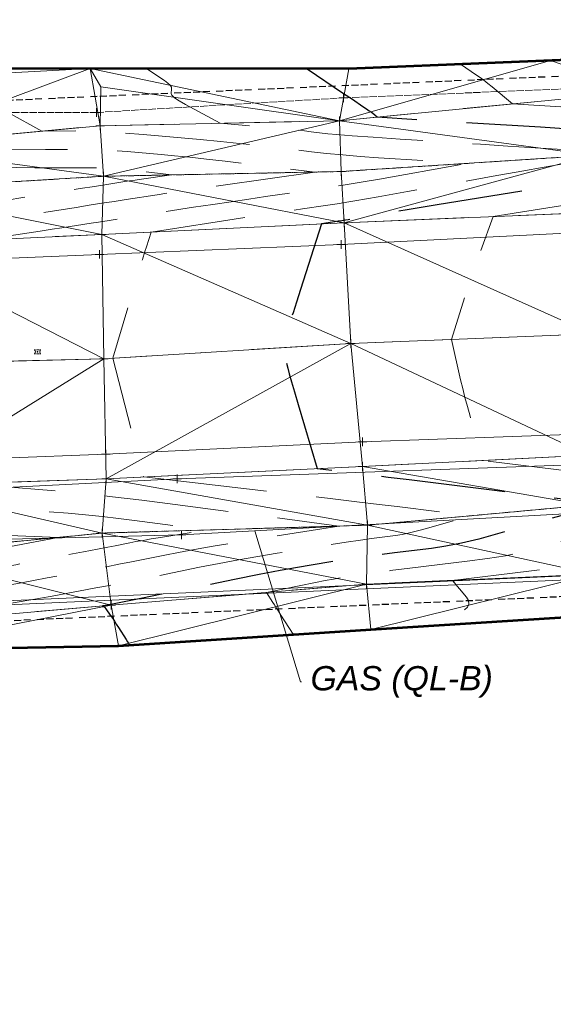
# Model space of a CAD drawing. Extents: x 2312693 to 2320081, y 680305 to 681656.
# Tile 35 of 37: x 2317381 to 2317442, y 681031 to 681145. Entities that reach past the tile are written whole.
import ezdxf

# ---------------------------------------------------------------- set-up
doc = ezdxf.new("R2010")
doc.units = 0
doc.header["$MEASUREMENT"] = 0
for name, pattern in [('CENTER LINE DOUBLE SOLID', [0]), ('DGN Style 2', [14.384927, 8.630956, -5.753971]), ('DGN Style 3', [20.138898, 14.384927, -5.753971]), ('DGN Style 4', [23.030268, 11.507942, -5.753971, 0.014385, -5.753971]), ('fenceex', [1, 0.85, -0.075, -0.075]), ('foex', [0]), ('gasex', [0]), ('ohelecex', [0]), ('ohteleex', [0]), ('rowex', [4.85, 0.8, -0.375, -0.375, 0.8, -0.3, 0.8, -0.3, 0.8, -0.3]), ('stream', [1.4, 0.7, -0.1, 0.1, -0.1, 0.1, -0.1, 0.1, -0.1]), ('treert', [0.3, -0.15, -0.15])]:
    doc.linetypes.add(name, pattern=pattern)
for name, color, linetype, lineweight in [('DR_X_Ditch', 133, 'stream', 0), ('DT_X_Contour_Major', 132, 'DGN Style 3', 30), ('DT_X_Contour_Minor', 136, 'DGN Style 3', 0), ('DT_X_Terrain_Ground_Line', 92, 'DGN Style 3', 13), ('DT_X_Triangles', 91, 'Continuous', 0), ('PM_X_Cells', 7, 'Continuous', 0), ('PM_X_Cells (Construction)', 7, 'Continuous', 0), ('PM_X_CL_Double_Solid', 40, 'CENTER LINE DOUBLE SOLID', 0), ('PM_X_Transverse_Line', 7, 'Continuous', 0), ('PV_X_COP', 4, 'DGN Style 4', 0), ('PV_X_EOP', 7, 'DGN Style 3', 0), ('RD_X_Fence', 230, 'fenceex', 0), ('RW_X_Fee_RW', 6, 'rowex', 30), ('SV_X_Top_of_Bank', 97, 'DGN Style 2', 0), ('UT_X_FO', 30, 'foex', 0), ('UT_X_Gas', 40, 'gasex', 0), ('UT_X_Gas_Text', 7, 'Continuous', 0), ('UT_X_Overhead_Electric', 1, 'ohelecex', 0), ('UT_X_Overhead_Telecom', 30, 'ohteleex', 0), ('VG_X_Tree_Line_Rt', 3, 'treert', 0)]:
    doc.layers.add(name, color=color, linetype=linetype, lineweight=lineweight)
doc.layers.add('SV_X_Shot_Marker (Construction)', color=40, linetype='Continuous', lineweight=0, transparency=0.5)
doc.layers.add('SV_X_Terrain_Boundary', color=7, linetype='Continuous', lineweight=53, plot=False)
doc.styles.add('Slanted-Normal LS 0.50', font='ariali.ttf', dxfattribs={"height": 0.14})
doc.styles.add('Slanted-Normal LS 0.50 Masked_0', font='ariali.ttf')
doc.dimstyles.new('Dec-0  Masked  Slanted', dxfattribs={"dimtxt": 0.14, "dimasz": 0.14, "dimexe": 0.07, "dimexo": 0.07, "dimgap": 0.07, "dimtad": 1, "dimdec": 0, "dimzin": 3, "dimdsep": 46, "dimtxsty": 'Slanted-Normal LS 0.50 Masked_0', "dimcen": 0, "dimclrd": 7, "dimclre": 7, "dimaunit": 1, "dimadec": 4, "dimazin": 2, "dimtfac": 1, "dimtdec": 0, "dimtofl": 0, "dimtmove": 1, "dimatfit": 1, "dimfxl": 1, "dimtolj": 1, "dimtzin": 3, "dimlwd": 0, "dimlwe": 0, "dimarcsym": 0})

# ---------------------------------------------------------------- blocks, each defined once
blk = doc.blocks.new('SVPT_21')
at = {"layer": 'SV_X_Shot_Marker (Construction)', "transparency": 33554495}
for p, q in [((-0.025, 0), (0.025, 0)), ((0, 0.025), (0, -0.025))]:
    blk.add_line(p, q, dxfattribs=at)
blk.add_point((0, 0), dxfattribs=at)
blk = doc.blocks.new('SVPT_22')
at = {"layer": 'SV_X_Shot_Marker (Construction)', "transparency": 33554495}
for p, q in [((-0.025, 0), (0.025, 0)), ((0, 0.025), (0, -0.025))]:
    blk.add_line(p, q, dxfattribs=at)
blk.add_point((0, 0), dxfattribs=at)
blk = doc.blocks.new('SVPT_23')
at = {"layer": 'SV_X_Shot_Marker (Construction)', "transparency": 33554495}
for p, q in [((-0.025, 0), (0.025, 0)), ((0, 0.025), (0, -0.025))]:
    blk.add_line(p, q, dxfattribs=at)
blk.add_point((0, 0), dxfattribs=at)
blk = doc.blocks.new('SVPT_24')
at = {"layer": 'SV_X_Shot_Marker (Construction)', "transparency": 33554495}
for p, q in [((-0.025, 0), (0.025, 0)), ((0, 0.025), (0, -0.025))]:
    blk.add_line(p, q, dxfattribs=at)
blk.add_point((0, 0), dxfattribs=at)
blk = doc.blocks.new('SVPT_25')
at = {"layer": 'SV_X_Shot_Marker (Construction)', "transparency": 33554495}
for p, q in [((-0.025, 0), (0.025, 0)), ((0, 0.025), (0, -0.025))]:
    blk.add_line(p, q, dxfattribs=at)
blk.add_point((0, 0), dxfattribs=at)
blk = doc.blocks.new('SVPT_26')
at = {"layer": 'SV_X_Shot_Marker (Construction)', "transparency": 33554495}
for p, q in [((-0.025, 0), (0.025, 0)), ((0, 0.025), (0, -0.025))]:
    blk.add_line(p, q, dxfattribs=at)
blk.add_point((0, 0), dxfattribs=at)
blk = doc.blocks.new('SVPT_27')
at = {"layer": 'SV_X_Shot_Marker (Construction)', "transparency": 33554495}
for p, q in [((-0.025, 0), (0.025, 0)), ((0, 0.025), (0, -0.025))]:
    blk.add_line(p, q, dxfattribs=at)
blk.add_point((0, 0), dxfattribs=at)
blk = doc.blocks.new('SVPT_28')
at = {"layer": 'SV_X_Shot_Marker (Construction)', "transparency": 33554495}
for p, q in [((-0.025, 0), (0.025, 0)), ((0, 0.025), (0, -0.025))]:
    blk.add_line(p, q, dxfattribs=at)
blk.add_point((0, 0), dxfattribs=at)
blk = doc.blocks.new('SVPT_29')
at = {"layer": 'SV_X_Shot_Marker (Construction)', "transparency": 33554495}
for p, q in [((-0.025, 0), (0.025, 0)), ((0, 0.025), (0, -0.025))]:
    blk.add_line(p, q, dxfattribs=at)
blk.add_point((0, 0), dxfattribs=at)
blk = doc.blocks.new('SVPT_30')
at = {"layer": 'SV_X_Shot_Marker (Construction)', "transparency": 33554495}
for p, q in [((-0.025, 0), (0.025, 0)), ((0, 0.025), (0, -0.025))]:
    blk.add_line(p, q, dxfattribs=at)
blk.add_point((0, 0), dxfattribs=at)
blk = doc.blocks.new('SVPT_31')
at = {"layer": 'SV_X_Shot_Marker (Construction)', "transparency": 33554495}
for p, q in [((-0.025, 0), (0.025, 0)), ((0, 0.025), (0, -0.025))]:
    blk.add_line(p, q, dxfattribs=at)
blk.add_point((0, 0), dxfattribs=at)
blk = doc.blocks.new('SVPT_32')
at = {"layer": 'SV_X_Shot_Marker (Construction)', "transparency": 33554495}
for p, q in [((-0.025, 0), (0.025, 0)), ((0, 0.025), (0, -0.025))]:
    blk.add_line(p, q, dxfattribs=at)
blk.add_point((0, 0), dxfattribs=at)
blk = doc.blocks.new('SVPT_33')
at = {"layer": 'SV_X_Shot_Marker (Construction)', "transparency": 33554495}
for p, q in [((-0.025, 0), (0.025, 0)), ((0, 0.025), (0, -0.025))]:
    blk.add_line(p, q, dxfattribs=at)
blk.add_point((0, 0), dxfattribs=at)
blk = doc.blocks.new('SVPT_34')
at = {"layer": 'SV_X_Shot_Marker (Construction)', "transparency": 33554495}
for p, q in [((-0.025, 0), (0.025, 0)), ((0, 0.025), (0, -0.025))]:
    blk.add_line(p, q, dxfattribs=at)
blk.add_point((0, 0), dxfattribs=at)
blk = doc.blocks.new('PMRM1_1')
at = {"layer": 'PM_X_Cells', "color": 52, "linetype": 'Continuous', "lineweight": 0}
for p, q in [((-0.39, 0.24), (-0.29, 0.24)), ((-0.22, 0.24), (-0.12, 0.24)), ((-0.05, 0.24), (0.05, 0.24)), ((0.12, 0.24), (0.22, 0.24)), ((0.29, 0.24), (0.39, 0.24)), ((-0.39, -0.24), (-0.29, -0.24)), ((-0.22, -0.24), (-0.12, -0.24)), ((-0.05, -0.24), (0.05, -0.24)), ((0.12, -0.24), (0.22, -0.24)), ((0.29, -0.24), (0.39, -0.24))]:
    blk.add_line(p, q, dxfattribs=at)
at = {"layer": 'PM_X_Cells', "color": 52, "linetype": 'Continuous', "lineweight": 0, "extrusion": (0, 0, -1)}
for start, end in [(121.9738, 137.9153), (145.1793, 161.1122), (168.3798, 191.6096), (222.0795, 238.0262), (198.8889, 214.8218)]:
    blk.add_arc((0.54, 0), 0.288, start, end, dxfattribs=at)
at = {"layer": 'PM_X_Cells', "color": 52, "linetype": 'Continuous', "lineweight": 0}
for start, end in [(168.3816, 191.6091), (145.1782, 161.1098), (121.9738, 137.9163), (198.8872, 214.8207), (222.0817, 238.0262)]:
    blk.add_arc((0.54, 0), 0.288, start, end, dxfattribs=at)
at = {"layer": 'PM_X_Cells (Construction)', "color": 52, "linetype": 'Continuous', "lineweight": 30}
blk.add_point((0, 0), dxfattribs=at)
blk = doc.blocks.new('SVPT_127')
at = {"layer": 'SV_X_Shot_Marker (Construction)', "transparency": 33554495}
for p, q in [((-0.025, 0), (0.025, 0)), ((0, 0.025), (0, -0.025))]:
    blk.add_line(p, q, dxfattribs=at)
blk.add_point((0, 0), dxfattribs=at)
blk = doc.blocks.new('SVPT_128')
at = {"layer": 'SV_X_Shot_Marker (Construction)', "transparency": 33554495}
for p, q in [((-0.025, 0), (0.025, 0)), ((0, 0.025), (0, -0.025))]:
    blk.add_line(p, q, dxfattribs=at)
blk.add_point((0, 0), dxfattribs=at)
blk = doc.blocks.new('SVPT_129')
at = {"layer": 'SV_X_Shot_Marker (Construction)', "transparency": 33554495}
for p, q in [((-0.025, 0), (0.025, 0)), ((0, 0.025), (0, -0.025))]:
    blk.add_line(p, q, dxfattribs=at)
blk.add_point((0, 0), dxfattribs=at)
blk = doc.blocks.new('SVPT_130')
at = {"layer": 'SV_X_Shot_Marker (Construction)', "transparency": 33554495}
for p, q in [((-0.025, 0), (0.025, 0)), ((0, 0.025), (0, -0.025))]:
    blk.add_line(p, q, dxfattribs=at)
blk.add_point((0, 0), dxfattribs=at)
blk = doc.blocks.new('SVPT_131')
at = {"layer": 'SV_X_Shot_Marker (Construction)', "transparency": 33554495}
for p, q in [((-0.025, 0), (0.025, 0)), ((0, 0.025), (0, -0.025))]:
    blk.add_line(p, q, dxfattribs=at)
blk.add_point((0, 0), dxfattribs=at)
blk = doc.blocks.new('SVPT_132')
at = {"layer": 'SV_X_Shot_Marker (Construction)', "transparency": 33554495}
for p, q in [((-0.025, 0), (0.025, 0)), ((0, 0.025), (0, -0.025))]:
    blk.add_line(p, q, dxfattribs=at)
blk.add_point((0, 0), dxfattribs=at)
blk = doc.blocks.new('SVPT_133')
at = {"layer": 'SV_X_Shot_Marker (Construction)', "transparency": 33554495}
for p, q in [((-0.025, 0), (0.025, 0)), ((0, 0.025), (0, -0.025))]:
    blk.add_line(p, q, dxfattribs=at)
blk.add_point((0, 0), dxfattribs=at)
blk = doc.blocks.new('SVPT_134')
at = {"layer": 'SV_X_Shot_Marker (Construction)', "transparency": 33554495}
for p, q in [((-0.025, 0), (0.025, 0)), ((0, 0.025), (0, -0.025))]:
    blk.add_line(p, q, dxfattribs=at)
blk.add_point((0, 0), dxfattribs=at)
blk = doc.blocks.new('SVPT_135')
at = {"layer": 'SV_X_Shot_Marker (Construction)', "transparency": 33554495}
for p, q in [((0, 0.025), (0, -0.025)), ((-0.025, 0), (0.025, 0))]:
    blk.add_line(p, q, dxfattribs=at)
blk.add_point((0, 0), dxfattribs=at)
blk = doc.blocks.new('SVPT_136')
at = {"layer": 'SV_X_Shot_Marker (Construction)', "transparency": 33554495}
for p, q in [((-0.025, 0), (0.025, 0)), ((0, 0.025), (0, -0.025))]:
    blk.add_line(p, q, dxfattribs=at)
blk.add_point((0, 0), dxfattribs=at)
blk = doc.blocks.new('SVPT_137')
at = {"layer": 'SV_X_Shot_Marker (Construction)', "transparency": 33554495}
for p, q in [((-0.025, 0), (0.025, 0)), ((0, 0.025), (0, -0.025))]:
    blk.add_line(p, q, dxfattribs=at)
blk.add_point((0, 0), dxfattribs=at)
blk = doc.blocks.new('SVPT_138')
at = {"layer": 'SV_X_Shot_Marker (Construction)', "transparency": 33554495}
for p, q in [((-0.025, 0), (0.025, 0)), ((0, 0.025), (0, -0.025))]:
    blk.add_line(p, q, dxfattribs=at)
blk.add_point((0, 0), dxfattribs=at)
blk = doc.blocks.new('*U658', base_point=(2316970.99, 681325.16, 1161.56))
at = {"layer": 'DT_X_Contour_Major', "elevation": 1165, "flags": 128}
blk.add_lwpolyline([(2317413.98, 681139), (2317418.18, 681136.17), (2317419.19, 681135.49), (2317420.41, 681134.67), (2317420.83, 681134.39), (2317421.15, 681134.16), (2317421.39, 681133.99), (2317421.55, 681133.87), (2317422.06, 681133.45), (2317440.93, 681132.3), (2317444.78, 681132.04), (2317448.23, 681131.74), (2317451.29, 681131.4), (2317453.96, 681131.02), (2317465.49, 681129.17), (2317452.76, 681127.13), (2317449.89, 681126.67), (2317446.71, 681126.15), (2317443.24, 681125.59), (2317439.46, 681124.98), (2317429, 681123.29), (2317425.52, 681122.72), (2317422.9, 681122.3), (2317421.16, 681122.01), (2317420.28, 681121.86), (2317419.11, 681121.65), (2317418.71, 681121.58), (2317418.39, 681121.53), (2317418.15, 681121.49), (2317417.99, 681121.46), (2317417.68, 681121.42), (2317417.54, 681121.4), (2317417.36, 681121.37), (2317417.15, 681121.34), (2317416.89, 681121.3), (2317415.61, 681121.1), (2317413.2, 681113.54), (2317412.72, 681112.06), (2317412.34, 681110.85), (2317412.05, 681109.92), (2317411.85, 681109.26), (2317411.12, 681106.82), (2317411.72, 681104.44), (2317411.89, 681103.79), (2317412.15, 681102.88), (2317412.5, 681101.7), (2317412.93, 681100.25), (2317415.14, 681092.86), (2317418.84, 681092.43), (2317419.86, 681092.31), (2317421.36, 681092.12), (2317423.32, 681091.88), (2317425.74, 681091.58), (2317432.84, 681090.7), (2317435.32, 681090.39), (2317437.44, 681090.13), (2317439.2, 681089.91), (2317440.6, 681089.73), (2317443.87, 681089.33), (2317445, 681089.19), (2317445.94, 681089.06), (2317446.69, 681088.96), (2317447.26, 681088.87), (2317449.48, 681088.52), (2317447.71, 681088.44), (2317447.36, 681088.43), (2317447.09, 681088.41), (2317446.89, 681088.39), (2317446.76, 681088.37), (2317446.52, 681088.33), (2317446.16, 681088.23), (2317445.27, 681087.98), (2317443.85, 681087.57), (2317441.89, 681087.01), (2317435.96, 681085.31), (2317433.81, 681084.72), (2317431.82, 681084.25), (2317429.99, 681083.89), (2317428.32, 681083.64), (2317424.06, 681083.13), (2317422.49, 681082.93), (2317420.98, 681082.73), (2317419.52, 681082.52), (2317418.12, 681082.3), (2317414.44, 681081.71), (2317412.85, 681081.44), (2317410.85, 681081.08), (2317408.42, 681080.61), (2317405.58, 681080.04), (2317394.75, 681077.87), (2317392.83, 681077.48), (2317391.67, 681077.25), (2317391.26, 681077.17), (2317391.18, 681077.15), (2317391.14, 681077.14), (2317391.08, 681077.13), (2317390.99, 681077.12), (2317390.88, 681077.1), (2317390.33, 681077), (2317390.44, 681076.95), (2317390.49, 681076.91), (2317390.57, 681076.81), (2317390.69, 681076.65), (2317390.84, 681076.44), (2317391.3, 681075.79), (2317391.49, 681075.53), (2317391.69, 681075.23), (2317391.91, 681074.9), (2317392.15, 681074.52), (2317393.04, 681073.12), (2317393.2, 681072.87), (2317393.31, 681072.7), (2317393.35, 681072.62), (2317393.44, 681072.48)], dxfattribs=at)
at = {"layer": 'DT_X_Contour_Minor', "flags": 128}
for points, elevation in [([(2317376.83, 681139.05), (2317376.88, 681138.59), (2317376.9, 681138.44), (2317376.96, 681138.18), (2317377.04, 681137.82), (2317377.15, 681137.34), (2317377.48, 681135.94), (2317377.7, 681135.42), (2317378.09, 681134.92), (2317378.65, 681134.43), (2317379.4, 681133.96), (2317383.29, 681131.8), (2317388.04, 681131.84), (2317389.24, 681131.82), (2317390.8, 681131.74), (2317392.72, 681131.6), (2317395.01, 681131.41), (2317401.59, 681130.83), (2317403.96, 681130.61), (2317406.14, 681130.4), (2317408.12, 681130.19), (2317409.92, 681129.98), (2317414.45, 681129.44), (2317416.21, 681129.25), (2317418.09, 681129.07), (2317420.09, 681128.9), (2317422.22, 681128.75), (2317432.42, 681128.09), (2317422.33, 681126.28), (2317420.2, 681125.91), (2317418.13, 681125.57), (2317416.14, 681125.26), (2317414.21, 681124.97), (2317409.16, 681124.25), (2317407.22, 681123.97), (2317405.18, 681123.67), (2317403.06, 681123.36), (2317400.84, 681123.02), (2317394.8, 681122.08), (2317392.74, 681121.77), (2317391.09, 681121.51), (2317389.84, 681121.32), (2317389, 681121.18), (2317387.3, 681120.92), (2317386.57, 681120.8), (2317385.62, 681120.66), (2317384.48, 681120.48), (2317383.12, 681120.27), (2317376.34, 681119.23), (2317375.16, 681115.3), (2317374.89, 681114.4), (2317374.6, 681113.39), (2317374.28, 681112.28), (2317373.93, 681111.05), (2317372.26, 681105.07), (2317373.43, 681098.23), (2317373.67, 681096.86), (2317373.89, 681095.71), (2317374.08, 681094.77), (2317374.26, 681094.04), (2317375.01, 681091.12), (2317385.92, 681090.18), (2317388.47, 681089.94), (2317391.45, 681089.61), (2317394.87, 681089.2), (2317398.71, 681088.71), (2317417.63, 681086.22), (2317405.56, 681084.28), (2317403.12, 681083.88), (2317400.96, 681083.52), (2317399.09, 681083.18), (2317397.51, 681082.87), (2317393.66, 681082.1), (2317392.21, 681081.81), (2317390.76, 681081.53), (2317389.3, 681081.25), (2317387.83, 681080.97), (2317383.91, 681080.23), (2317382.33, 681079.93), (2317380.51, 681079.6), (2317378.46, 681079.23), (2317376.18, 681078.83), (2317369.78, 681077.71), (2317367.57, 681077.34), (2317365.74, 681077.05), (2317364.29, 681076.85), (2317363.21, 681076.73), (2317360.84, 681076.54), (2317359.94, 681076.45), (2317359.04, 681076.31), (2317358.12, 681076.12), (2317357.2, 681075.88), (2317352.86, 681074.67), (2317352.85, 681073.09), (2317352.89, 681072.77), (2317352.99, 681072.47), (2317353.16, 681072.21), (2317353.39, 681071.98), (2317354.66, 681070.96)], 1163), ([(2317395.43, 681139.02), (2317397.48, 681137.65), (2317397.86, 681137.37), (2317398.12, 681137.11), (2317398.27, 681136.88), (2317398.3, 681136.68), (2317398.24, 681136.17), (2317398.32, 681135.95), (2317398.63, 681135.65), (2317399.16, 681135.3), (2317399.91, 681134.87), (2317403.91, 681132.73), (2317410.29, 681132.16), (2317411.57, 681132.04), (2317412.69, 681131.94), (2317413.65, 681131.84), (2317414.44, 681131.75), (2317416.34, 681131.52), (2317417.4, 681131.42), (2317419.15, 681131.28), (2317421.59, 681131.11), (2317424.72, 681130.9), (2317434, 681130.29), (2317437.16, 681130.09), (2317439.69, 681129.92), (2317441.58, 681129.8), (2317442.84, 681129.73), (2317445.35, 681129.57), (2317446.23, 681129.52), (2317446.96, 681129.46), (2317447.55, 681129.4), (2317448.01, 681129.34), (2317449.81, 681129.05), (2317447.82, 681128.73), (2317447.37, 681128.66), (2317446.88, 681128.58), (2317446.34, 681128.49), (2317445.75, 681128.39), (2317444.11, 681128.13), (2317443.11, 681127.96), (2317441.34, 681127.65), (2317438.79, 681127.2), (2317435.46, 681126.6), (2317425.55, 681124.83), (2317422.17, 681124.23), (2317419.47, 681123.76), (2317417.45, 681123.43), (2317416.1, 681123.22), (2317413.42, 681122.84), (2317412.25, 681122.67), (2317410.75, 681122.44), (2317408.92, 681122.16), (2317406.76, 681121.83), (2317395.92, 681120.16), (2317395.38, 681118.46), (2317395.21, 681117.92), (2317394.93, 681117.01), (2317394.54, 681115.74), (2317394.05, 681114.1), (2317391.51, 681105.6), (2317393.62, 681097.33), (2317394.02, 681095.74), (2317394.34, 681094.52), (2317394.56, 681093.68), (2317394.69, 681093.21), (2317395.08, 681091.89), (2317413.02, 681089.81), (2317416.61, 681089.39), (2317419.7, 681089.03), (2317422.28, 681088.72), (2317424.36, 681088.47), (2317432.88, 681087.41), (2317427.77, 681085.94), (2317426.72, 681085.65), (2317425.78, 681085.42), (2317424.93, 681085.25), (2317424.18, 681085.14), (2317422.31, 681084.91), (2317421.42, 681084.8), (2317420.14, 681084.61), (2317418.48, 681084.35), (2317416.45, 681084.03), (2317410.5, 681083.08), (2317408.27, 681082.71), (2317406.03, 681082.32), (2317403.79, 681081.9), (2317401.54, 681081.46), (2317395.54, 681080.25), (2317393.48, 681079.84), (2317391.8, 681079.5), (2317390.48, 681079.25), (2317389.55, 681079.07), (2317387.55, 681078.69), (2317386.51, 681078.5), (2317384.91, 681078.21), (2317382.73, 681077.83), (2317379.99, 681077.35), (2317365.85, 681074.87), (2317368.83, 681073.52), (2317369.4, 681073.25), (2317369.83, 681073.02), (2317370.13, 681072.82), (2317370.3, 681072.66), (2317370.76, 681072.02)], 1164), ([(2317431.69, 681139.53), (2317433.54, 681138.29), (2317433.95, 681138.01), (2317434.38, 681137.68), (2317434.85, 681137.32), (2317435.34, 681136.92), (2317437.7, 681134.96), (2317446.87, 681134.41), (2317448.81, 681134.27), (2317450.71, 681134.09), (2317452.58, 681133.86), (2317454.4, 681133.59), (2317459.19, 681132.82), (2317460.9, 681132.55), (2317462.41, 681132.31), (2317463.73, 681132.1), (2317464.86, 681131.93), (2317467.61, 681131.51), (2317468.62, 681131.36), (2317469.59, 681131.22), (2317470.52, 681131.11), (2317471.42, 681131.02), (2317473.75, 681130.79), (2317474.75, 681130.72), (2317475.98, 681130.67), (2317477.46, 681130.63), (2317479.18, 681130.62), (2317487.76, 681130.62), (2317479.51, 681129.04), (2317477.86, 681128.73), (2317476.44, 681128.48), (2317475.27, 681128.28), (2317474.32, 681128.14), (2317472.13, 681127.83), (2317471.18, 681127.69), (2317470, 681127.51), (2317468.57, 681127.29), (2317466.89, 681127.02), (2317462.11, 681126.24), (2317460.34, 681125.96), (2317458.6, 681125.68), (2317456.91, 681125.4), (2317455.26, 681125.14), (2317450.91, 681124.44), (2317449.25, 681124.17), (2317447.55, 681123.9), (2317445.79, 681123.62), (2317443.99, 681123.32), (2317435.46, 681121.94), (2317433.62, 681116.88), (2317433.23, 681115.8), (2317432.86, 681114.73), (2317432.51, 681113.67), (2317432.17, 681112.62), (2317430.64, 681107.77), (2317431.7, 681103.12), (2317431.94, 681102.11), (2317432.2, 681101.07), (2317432.49, 681100.01), (2317432.79, 681098.92), (2317434.25, 681093.8), (2317442.75, 681092.74), (2317444.78, 681092.47), (2317447.22, 681092.12), (2317450.07, 681091.69), (2317453.33, 681091.18), (2317462.57, 681089.7), (2317465.67, 681089.2), (2317468.05, 681088.82), (2317469.71, 681088.56), (2317470.64, 681088.42), (2317472.16, 681088.19), (2317472.71, 681088.11), (2317473.22, 681088.05), (2317473.71, 681088), (2317474.15, 681087.96), (2317476.14, 681087.83), (2317474.59, 681087.6), (2317474.28, 681087.56), (2317474.04, 681087.52), (2317473.85, 681087.49), (2317473.72, 681087.48), (2317473.46, 681087.43), (2317472.98, 681087.4), (2317471.74, 681087.34), (2317469.74, 681087.25), (2317466.99, 681087.14), (2317458.62, 681086.78), (2317455.77, 681086.64), (2317453.49, 681086.49), (2317451.78, 681086.34), (2317450.63, 681086.17), (2317448.34, 681085.72), (2317447.42, 681085.53), (2317446.36, 681085.27), (2317445.18, 681084.96), (2317443.87, 681084.59), (2317440.19, 681083.54), (2317438.67, 681083.15), (2317436.88, 681082.79), (2317434.81, 681082.46), (2317432.46, 681082.15), (2317425.82, 681081.34), (2317423.57, 681081.07), (2317421.82, 681080.85), (2317420.56, 681080.69), (2317419.78, 681080.57), (2317418.38, 681080.35), (2317417.77, 681080.25), (2317416.99, 681080.1), (2317416.04, 681079.92), (2317414.91, 681079.7), (2317409.27, 681078.56), (2317410.01, 681077.4), (2317410.18, 681077.12), (2317410.4, 681076.79), (2317410.65, 681076.4), (2317410.94, 681075.94), (2317412.37, 681073.7)], 1166), ([(2317358.28, 681138.3), (2317358.35, 681137.68), (2317358.39, 681137.44), (2317358.48, 681137.01), (2317358.62, 681136.37), (2317358.82, 681135.53), (2317359.42, 681133.01), (2317359.61, 681132.18), (2317359.76, 681131.56), (2317359.84, 681131.17), (2317359.88, 681130.99), (2317359.89, 681130.8), (2317359.91, 681130.72), (2317359.95, 681130.64), (2317360.02, 681130.54), (2317360.1, 681130.43), (2317360.55, 681129.91), (2317363.5, 681129.73), (2317364.12, 681129.69), (2317364.73, 681129.66), (2317365.32, 681129.64), (2317365.89, 681129.63), (2317367.39, 681129.6), (2317368.29, 681129.59), (2317369.86, 681129.59), (2317372.11, 681129.6), (2317375.03, 681129.62), (2317383.71, 681129.68), (2317386.74, 681129.69), (2317389.33, 681129.65), (2317391.47, 681129.58), (2317393.16, 681129.47), (2317397.08, 681129.12), (2317398.64, 681128.97), (2317400.4, 681128.79), (2317402.34, 681128.58), (2317404.47, 681128.33), (2317414.87, 681127.09), (2317403.99, 681125.54), (2317401.79, 681125.23), (2317399.82, 681124.94), (2317398.11, 681124.69), (2317396.63, 681124.46), (2317393.03, 681123.91), (2317391.66, 681123.7), (2317390.25, 681123.48), (2317388.78, 681123.25), (2317387.27, 681123.01), (2317383.19, 681122.37), (2317381.56, 681122.11), (2317379.74, 681121.83), (2317377.71, 681121.52), (2317375.49, 681121.17), (2317369.3, 681120.23), (2317367.23, 681119.91), (2317365.63, 681119.66), (2317364.53, 681119.49), (2317363.9, 681119.38), (2317362.89, 681119.21), (2317362.46, 681119.13), (2317361.91, 681119.05), (2317361.25, 681118.96), (2317360.47, 681118.87), (2317356.59, 681118.39), (2317355.32, 681114.6), (2317355.03, 681113.73), (2317354.71, 681112.72), (2317354.36, 681111.59), (2317353.98, 681110.33), (2317352.12, 681104.14), (2317353.05, 681098.86), (2317353.24, 681097.75), (2317353.4, 681096.69), (2317353.53, 681095.68), (2317353.64, 681094.72), (2317354.09, 681090.34), (2317359.41, 681089.73), (2317360.51, 681089.61), (2317361.51, 681089.49), (2317362.41, 681089.39), (2317363.23, 681089.29), (2317365.27, 681089.06), (2317366.13, 681088.98), (2317367.16, 681088.9), (2317368.39, 681088.84), (2317369.79, 681088.78), (2317373.78, 681088.63), (2317375.34, 681088.56), (2317377.04, 681088.45), (2317378.88, 681088.32), (2317380.86, 681088.16), (2317386.33, 681087.69), (2317388.34, 681087.5), (2317390.29, 681087.31), (2317392.18, 681087.09), (2317394, 681086.86), (2317402.36, 681085.76), (2317397.03, 681084.91), (2317395.95, 681084.74), (2317395, 681084.57), (2317394.17, 681084.42), (2317393.47, 681084.29), (2317391.77, 681083.95), (2317390.94, 681083.78), (2317389.72, 681083.55), (2317388.12, 681083.24), (2317386.12, 681082.87), (2317380.28, 681081.76), (2317378.17, 681081.37), (2317376.23, 681081.01), (2317374.45, 681080.69), (2317372.85, 681080.4), (2317368.78, 681079.69), (2317367.22, 681079.44), (2317365.58, 681079.22), (2317363.86, 681079.03), (2317362.06, 681078.86), (2317357.15, 681078.48), (2317355.3, 681078.28), (2317353.43, 681077.99), (2317351.54, 681077.6), (2317349.63, 681077.11), (2317340.65, 681074.61), (2317340.64, 681071.33), (2317340.64, 681070.72), (2317340.66, 681070.26), (2317340.69, 681069.98), (2317340.73, 681069.86), (2317340.94, 681069.68)], 1162), ([(2317339.83, 681136.59), (2317339.84, 681136.48), (2317339.85, 681136.43), (2317339.86, 681136.36), (2317339.89, 681136.24), (2317339.93, 681136.09), (2317340.03, 681135.64), (2317340.07, 681135.45), (2317340.11, 681135.21), (2317340.14, 681134.93), (2317340.17, 681134.6), (2317340.26, 681133.67), (2317340.34, 681133.29), (2317340.54, 681132.86), (2317340.86, 681132.38), (2317341.29, 681131.84), (2317343.55, 681129.2), (2317358.29, 681128.3), (2317361.4, 681128.13), (2317364.43, 681127.99), (2317367.37, 681127.88), (2317370.23, 681127.81), (2317377.74, 681127.67), (2317380.34, 681127.62), (2317382.49, 681127.59), (2317384.2, 681127.57), (2317385.47, 681127.57), (2317388.27, 681127.59), (2317389.24, 681127.59), (2317390.07, 681127.58), (2317390.76, 681127.56), (2317391.31, 681127.52), (2317392.57, 681127.41), (2317393.08, 681127.36), (2317393.64, 681127.3), (2317394.27, 681127.24), (2317394.95, 681127.16), (2317398.3, 681126.76), (2317394.8, 681126.26), (2317394.09, 681126.16), (2317393.45, 681126.07), (2317392.9, 681125.98), (2317392.43, 681125.91), (2317391.27, 681125.73), (2317390.59, 681125.63), (2317389.4, 681125.44), (2317387.73, 681125.18), (2317385.55, 681124.83), (2317379.08, 681123.82), (2317376.78, 681123.46), (2317374.72, 681123.13), (2317372.9, 681122.85), (2317371.32, 681122.61), (2317367.45, 681122.01), (2317366.01, 681121.79), (2317364.61, 681121.56), (2317363.24, 681121.34), (2317361.91, 681121.11), (2317358.4, 681120.49), (2317356.89, 681120.25), (2317355, 681119.97), (2317352.71, 681119.66), (2317350.04, 681119.32), (2317337.03, 681117.71), (2317336.66, 681117.66), (2317336.64, 681117.66), (2317336.61, 681117.66), (2317336.52, 681117.64), (2317336.49, 681117.56), (2317336.08, 681116.46), (2317331.09, 681103.11), (2317331.86, 681095.68), (2317332.02, 681094.23), (2317332.14, 681093.06), (2317332.23, 681092.19), (2317332.3, 681091.6), (2317332.53, 681089.52), (2317334.6, 681089.34), (2317335.03, 681089.3), (2317335.43, 681089.26), (2317335.8, 681089.21), (2317336.14, 681089.17), (2317337.01, 681089.04), (2317337.59, 681088.96), (2317338.66, 681088.83), (2317340.24, 681088.65), (2317342.31, 681088.41), (2317348.49, 681087.7), (2317350.78, 681087.43), (2317353.01, 681087.18), (2317355.17, 681086.93), (2317357.27, 681086.69), (2317362.8, 681086.07), (2317364.95, 681085.85), (2317367.27, 681085.66), (2317369.76, 681085.51), (2317372.41, 681085.39), (2317385.17, 681084.91), (2317375.13, 681083.01), (2317373.16, 681082.64), (2317371.57, 681082.35), (2317370.36, 681082.12), (2317369.52, 681081.97), (2317367.78, 681081.67), (2317366.86, 681081.54), (2317365.41, 681081.39), (2317363.43, 681081.21), (2317360.9, 681081), (2317353.47, 681080.41), (2317350.84, 681080.16), (2317348.54, 681079.87), (2317346.55, 681079.52), (2317344.89, 681079.13), (2317340.9, 681078.02), (2317339.47, 681077.65), (2317338.2, 681077.37), (2317337.08, 681077.18), (2317336.11, 681077.09), (2317333.71, 681076.96), (2317332.85, 681076.87), (2317332.04, 681076.69), (2317331.3, 681076.43), (2317330.62, 681076.07), (2317327.6, 681074.21), (2317328.03, 681072.85), (2317328.11, 681072.54), (2317328.16, 681072.17), (2317328.2, 681071.76), (2317328.2, 681071.31), (2317328.19, 681069.07)], 1161), ([(2317500.6, 681089.36), (2317486, 681087.24), (2317483.13, 681086.82), (2317480.79, 681086.48), (2317478.98, 681086.21), (2317477.68, 681086.01), (2317474.93, 681085.58), (2317473.75, 681085.43), (2317472.25, 681085.29), (2317470.45, 681085.17), (2317468.34, 681085.07), (2317462.29, 681084.81), (2317460.1, 681084.68), (2317458.08, 681084.5), (2317456.21, 681084.27), (2317454.5, 681083.98), (2317450.16, 681083.12), (2317448.67, 681082.82), (2317447.46, 681082.57), (2317446.52, 681082.35), (2317445.85, 681082.18), (2317444.43, 681081.77), (2317443.73, 681081.61), (2317442.68, 681081.43), (2317441.3, 681081.23), (2317439.58, 681081.01), (2317430.76, 681079.94), (2317432.37, 681078.01), (2317432.62, 681077.61), (2317432.65, 681077.22), (2317432.48, 681076.84), (2317432.09, 681076.48), (2317429.82, 681074.82)], 1167)]:
    blk.add_lwpolyline(points, dxfattribs=dict(at, elevation=elevation))
at = {"layer": 'DT_X_Triangles'}
mesh = blk.add_polyface(dxfattribs=at)
corners = [(2317364.8, 681130.08, 1162.25), (2317388.88, 681139.03, 1163.65), (2317335.81, 681136.21, 1160.78), (2317366.54, 681139.06, 1162.45), (2317390.23, 681119.89, 1163.71), (2317390.43, 681126.6, 1160.53), (2317364.33, 681125.02, 1159.32), (2317364.71, 681118.68, 1162.4), (2317390.47, 681105.54, 1163.95), (2317365.16, 681104.89, 1162.63), (2317390.04, 681132.43, 1163.27), (2317366.72, 681090.82, 1162.59), (2317417.71, 681133.02, 1164.72), (2317418.79, 681138.99, 1165.26), (2317390.13, 681136.93, 1163.7), (2317418.25, 681121.23, 1165.13), (2317419.02, 681107.3, 1165.4), (2317417.9, 681127.15, 1162.18), (2317390.73, 681091.69, 1163.78), (2317442.08, 681139.97, 1166.6), (2317452.48, 681136.4, 1166.94), (2317446.91, 681129.02, 1163.82), (2317446.9, 681108.41, 1166.84), (2317447.86, 681122.46, 1166.62), (2317446.45, 681094.4, 1166.65), (2317452.62, 681140.41, 1167.17), (2317473.24, 681095.43, 1168.03), (2317472.22, 681109.42, 1168.07), (2317470.33, 681129.21, 1165.31), (2317470.83, 681123.73, 1167.65), (2317468.16, 681135.67, 1167.57), (2317469.65, 681141.58, 1168.13), (2317502.34, 681137.96, 1169.59), (2317504.21, 681143.56, 1169.57), (2317500.96, 681124.62, 1169.06), (2317501.99, 681131.77, 1166.56), (2317499.97, 681110.54, 1169.28), (2317500.47, 681096.59, 1169.28)]
mesh.append_faces([[corners[k] for k in face] for face in [(0, 1, 2), (1, 3, 2), (4, 5, 6), (7, 4, 6), (5, 0, 6), (8, 4, 7), (9, 8, 7), (5, 10, 0), (10, 1, 0), (11, 8, 9), (12, 13, 1), (14, 12, 1), (10, 14, 1), (12, 14, 10), (5, 12, 10), (15, 5, 4), (16, 15, 4), (8, 16, 4), (17, 12, 5), (15, 17, 5), (18, 16, 8), (19, 13, 12), (20, 19, 12), (21, 20, 12), (17, 21, 12), (15, 21, 17), (22, 23, 15), (16, 22, 15), (23, 21, 15), (24, 22, 16), (20, 25, 19), (26, 27, 22), (27, 23, 22), (23, 28, 21), (28, 20, 21), (27, 29, 23), (29, 28, 23), (28, 30, 20), (31, 25, 20), (30, 31, 20), (28, 32, 30), (32, 31, 30), (32, 33, 31), (34, 35, 28), (29, 34, 28), (35, 32, 28), (36, 34, 29), (27, 36, 29), (26, 36, 27), (37, 36, 26)]])
mesh = blk.add_polyface(dxfattribs=at)
corners = [(2317337.83, 681074.59, 1161.77), (2317312.57, 681084.31, 1158.48), (2317312.46, 681073.64, 1159.86), (2317312.81, 681068.54, 1159.77), (2317337.62, 681089.72, 1161.23), (2317312.63, 681102.49, 1160.15), (2317312.51, 681088.74, 1160.08), (2317338.06, 681083.1, 1159.24), (2317337.97, 681103.34, 1161.32), (2317338.09, 681069.41, 1161.79), (2317366.72, 681090.82, 1162.59), (2317364.29, 681074.73, 1163.94), (2317365.16, 681104.89, 1162.63), (2317367.04, 681083.14, 1160.26), (2317364.82, 681071.91, 1163.74), (2317391.33, 681077.09, 1165.04), (2317392.18, 681072.4, 1164.93), (2317390.73, 681091.69, 1163.78), (2317390.47, 681105.54, 1163.95), (2317390.29, 681085.41, 1161.21), (2317420.93, 681086.31, 1163.22), (2317420.81, 681079.51, 1166.62), (2317420.35, 681093.11, 1165.26), (2317419.02, 681107.3, 1165.4), (2317421.34, 681074.28, 1166.47), (2317446.45, 681094.4, 1166.65), (2317446.3, 681088.64, 1164.88), (2317447.09, 681080.66, 1167.63), (2317447.43, 681075.93, 1168.09), (2317471.85, 681079.67, 1169.61), (2317473.3, 681087.63, 1165.89), (2317473.24, 681095.43, 1168.03), (2317446.9, 681108.41, 1166.84), (2317472.74, 681075, 1170.06), (2317500.5, 681082.14, 1170.57), (2317501.52, 681077.28, 1170.86), (2317500.6, 681089.53, 1166.92), (2317500.47, 681096.59, 1169.28)]
mesh.append_faces([[corners[k] for k in face] for face in [(0, 1, 2), (3, 0, 2), (4, 5, 6), (1, 4, 6), (0, 7, 1), (7, 4, 1), (4, 8, 5), (9, 0, 3), (10, 8, 4), (7, 10, 4), (11, 7, 0), (9, 11, 0), (10, 12, 8), (13, 10, 7), (11, 13, 7), (14, 11, 9), (14, 15, 11), (15, 13, 11), (16, 15, 14), (17, 18, 10), (19, 17, 10), (13, 19, 10), (15, 19, 13), (20, 17, 19), (21, 20, 19), (15, 21, 19), (22, 23, 17), (20, 22, 17), (16, 21, 15), (24, 21, 16), (22, 25, 23), (26, 25, 22), (20, 26, 22), (24, 27, 21), (27, 20, 21), (27, 26, 20), (28, 27, 24), (29, 30, 26), (27, 29, 26), (30, 25, 26), (30, 31, 25), (31, 32, 25), (28, 29, 27), (33, 29, 28), (33, 34, 29), (34, 30, 29), (35, 34, 33), (36, 37, 31), (30, 36, 31), (34, 36, 30)]])
blk = doc.blocks.new('SVPT_565')
at = {"layer": 'SV_X_Shot_Marker (Construction)', "transparency": 33554495}
for p, q in [((-0.025, 0), (0.025, 0)), ((0, 0.025), (0, -0.025))]:
    blk.add_line(p, q, dxfattribs=at)
blk.add_point((0, 0), dxfattribs=at)
blk = doc.blocks.new('SVPT_566')
at = {"layer": 'SV_X_Shot_Marker (Construction)', "transparency": 33554495}
for p, q in [((-0.025, 0), (0.025, 0)), ((0, 0.025), (0, -0.025))]:
    blk.add_line(p, q, dxfattribs=at)
blk.add_point((0, 0), dxfattribs=at)

msp = doc.modelspace()

# ---------------------------------------------------------------- linework, layer by layer
at = {"layer": 'DR_X_Ditch'}
for points in [[(2317285.5, 681121.51, 1156.79), (2317312.19, 681121.31, 1157.27), (2317336.74, 681122.9, 1158.01), (2317364.33, 681125.02, 1159.32), (2317390.43, 681126.6, 1160.53), (2317417.9, 681127.15, 1162.18), (2317446.91, 681129.02, 1163.82), (2317470.33, 681129.21, 1165.31), (2317501.99, 681131.77, 1166.56)], [(2317500.6, 681089.53, 1166.92), (2317473.3, 681087.63, 1165.89), (2317446.3, 681088.64, 1164.88), (2317420.93, 681086.31, 1163.22), (2317390.29, 681085.41, 1161.21), (2317367.04, 681083.14, 1160.26), (2317338.06, 681083.1, 1159.24), (2317312.57, 681084.31, 1158.48), (2317286.68, 681080.21, 1157.15), (2317263.16, 681077.75, 1156.25), (2317231.59, 681074.62, 1155.62), (2317209.55, 681074.42, 1154.99), (2317153, 681072.91, 1154)]]:
    msp.add_polyline3d(points, dxfattribs=at)
at = {"layer": 'PM_X_CL_Double_Solid'}
msp.add_polyline3d([(2317499.97, 681110.54, 1169.28), (2317472.22, 681109.42, 1168.07), (2317446.9, 681108.41, 1166.84), (2317419.02, 681107.3, 1165.4), (2317390.47, 681105.54, 1163.95), (2317365.16, 681104.89, 1162.63), (2317337.97, 681103.34, 1161.32), (2317312.63, 681102.49, 1160.15), (2317286.42, 681101.3, 1159.19), (2317262.24, 681100.11, 1158.44), (2317231.5, 681098.69, 1157.61)], dxfattribs=at)
at = {"layer": 'PM_X_Transverse_Line'}
for points in [[(2317205.9, 681109.59, 1156.88), (2317229.72, 681110.39, 1157.42), (2317261.18, 681111.74, 1158.27), (2317286.2, 681112.98, 1159.04), (2317312.54, 681114.27, 1159.99), (2317336.57, 681115.24, 1161.1), (2317364.86, 681116.53, 1162.46), (2317389.97, 681117.59, 1163.76), (2317417.9, 681118.72, 1165.22), (2317447.7, 681120.23, 1166.71), (2317470.81, 681121.07, 1167.76), (2317501.19, 681122.47, 1169.12)], [(2317500.35, 681099.44, 1169.32), (2317473.17, 681098.16, 1168.05), (2317446.35, 681096.86, 1166.69), (2317420.36, 681095.96, 1165.32), (2317390.68, 681094.52, 1163.85), (2317366.7, 681093.6, 1162.66), (2317337.08, 681092.23, 1161.25), (2317312.48, 681091.49, 1160.14), (2317286.51, 681090.06, 1159.14), (2317263.21, 681089.05, 1158.43), (2317230.97, 681087.81, 1157.57)]]:
    msp.add_polyline3d(points, dxfattribs=at)
at = {"layer": 'PV_X_COP'}
msp.add_polyline3d([(2317499.97, 681110.54, 1169.28), (2317472.22, 681109.42, 1168.07), (2317446.9, 681108.41, 1166.84), (2317419.02, 681107.3, 1165.4), (2317390.47, 681105.54, 1163.95), (2317365.16, 681104.89, 1162.63), (2317337.97, 681103.34, 1161.32), (2317312.63, 681102.49, 1160.15), (2317286.42, 681101.3, 1159.19), (2317262.24, 681100.11, 1158.44), (2317231.5, 681098.69, 1157.61)], dxfattribs=at)
at = {"layer": 'PV_X_EOP'}
for points in [[(2317205.5, 681111.82, 1156.82), (2317229.01, 681113.08, 1157.34), (2317246.09, 681113.57, 1157.82), (2317260.9, 681114.43, 1158.16), (2317285.91, 681115.58, 1158.93), (2317311.82, 681116.35, 1159.88), (2317336.68, 681117.65, 1161.01), (2317364.71, 681118.68, 1162.4), (2317390.23, 681119.89, 1163.71), (2317418.25, 681121.23, 1165.13), (2317447.86, 681122.46, 1166.62), (2317470.83, 681123.73, 1167.65), (2317500.96, 681124.62, 1169.06)], [(2317500.47, 681096.59, 1169.28), (2317473.24, 681095.43, 1168.03), (2317446.45, 681094.4, 1166.65), (2317420.35, 681093.11, 1165.26), (2317390.73, 681091.69, 1163.78), (2317366.72, 681090.82, 1162.59), (2317337.62, 681089.72, 1161.23), (2317312.51, 681088.74, 1160.08), (2317286.75, 681087.18, 1159.11), (2317263.01, 681086.28, 1158.32), (2317231.59, 681084.9, 1157.54)]]:
    msp.add_polyline3d(points, dxfattribs=at)
at = {"layer": 'RD_X_Fence'}
msp.add_polyline3d([(2317326.62, 681131.71, 1160.46), (2317336.99, 681131.35, 1160.82), (2317365.86, 681134, 1162.58), (2317389.63, 681133.97, 1163.7), (2317418.18, 681135.65, 1164.71), (2317468.54, 681137.69, 1167.63), (2317501.51, 681138.97, 1169.67)], dxfattribs=at)
at = {"layer": 'RW_X_Fee_RW'}
for p, q in [((2317593.22, 681144.68), (2315529.57, 681054.69)), ((2316363.67, 681031.01), (2317595.83, 681084.74, 1172.83))]:
    msp.add_line(p, q, dxfattribs=at)
at = {"layer": 'SV_X_Terrain_Boundary'}
msp.add_polyline3d([(2317364.82, 681071.91, 1163.74), (2317392.18, 681072.4, 1164.93), (2317421.34, 681074.28, 1166.47), (2317447.43, 681075.93, 1168.09), (2317472.74, 681075, 1170.06), (2317501.52, 681077.28, 1170.86), (2317500.5, 681082.14, 1170.57), (2317500.6, 681089.53, 1166.92), (2317500.47, 681096.59, 1169.28), (2317499.97, 681110.54, 1169.28), (2317500.96, 681124.62, 1169.06), (2317501.99, 681131.77, 1166.56), (2317502.34, 681137.96, 1169.59), (2317504.21, 681143.56, 1169.57), (2317469.65, 681141.58, 1168.13), (2317452.62, 681140.41, 1170.16), (2317418.79, 681138.99, 1165.01), (2317366.54, 681139.06, 1162.55)], dxfattribs=at)
at = {"layer": 'SV_X_Top_of_Bank'}
for points in [[(2317284.79, 681124.7, 1158.4), (2317313.6, 681129.12, 1159.67), (2317337.57, 681128.95, 1160.65), (2317364.8, 681130.08, 1162.25), (2317390.04, 681132.43, 1163.27), (2317417.71, 681133.02, 1164.72), (2317452.48, 681136.4, 1166.94), (2317468.16, 681135.67, 1167.57), (2317502.34, 681137.96, 1169.59)], [(2317500.5, 681082.14, 1170.57), (2317471.85, 681079.67, 1169.61), (2317447.09, 681080.66, 1167.63), (2317420.81, 681079.51, 1166.62), (2317391.33, 681077.09, 1165.04), (2317364.29, 681074.73, 1163.94), (2317337.83, 681074.59, 1161.77), (2317312.46, 681073.64, 1159.86), (2317286.18, 681075.65, 1158.19), (2317262.18, 681072.47, 1157.19), (2317231.78, 681070.42, 1155.8)]]:
    msp.add_polyline3d(points, dxfattribs=at)
at = {"layer": 'UT_X_FO'}
msp.add_polyline3d([(2316554.38, 681051.73, 1166.55), (2316593.49, 681053.1, 1163.8), (2316669.12, 681054.31, 1159.04), (2316723.44, 681057.75, 1156.84), (2316758.69, 681059.04, 1155.79), (2316794.08, 681059.78, 1154.64), (2316839.85, 681062.84, 1154.62), (2316879.15, 681064.82, 1154.51), (2316919.02, 681066.44, 1154.38), (2316955.77, 681065.75, 1154.14), (2316982.61, 681067.49, 1153.99), (2317022.67, 681069.73, 1153.55), (2317055.05, 681071.87, 1153.3), (2317089.92, 681073.08, 1153.65), (2317131.46, 681074.9, 1154.33), (2317185.88, 681078.08, 1155.54), (2317256.25, 681083.07, 1157.59), (2317295.81, 681086.64, 1159.32), (2317343.55, 681088.87, 1161.51), (2317398.95, 681091.68, 1164.23), (2317453.31, 681093.61, 1166.86), (2317506.45, 681096.4, 1169.46), (2317551.22, 681098.2, 1170.76), (2317596.45, 681100.33, 1171.72)], dxfattribs=at)
at = {"layer": 'UT_X_Gas'}
msp.add_polyline3d([(2316714.32, 681054.46, 1156.44), (2316756.19, 681057.64, 1155.31), (2316791.31, 681058.53, 1153.99), (2316844.57, 681061.87, 1153.86), (2316879.93, 681063.61, 1153.84), (2316924.2, 681062.19, 1153.49), (2316954.31, 681062.73, 1153.3), (2316963.31, 681061.75, 1153.42), (2316983.22, 681061.04, 1152.54), (2317001.8, 681061.02, 1151.72), (2317024.75, 681066.95, 1152.89), (2317056.15, 681069.07, 1152.55), (2317092.06, 681070.81, 1152.52), (2317121.98, 681072.35, 1153.58), (2317176.98, 681075.49, 1154.81), (2317232.12, 681078.34, 1155.97), (2317286.82, 681081.45, 1157.27), (2317342.69, 681083.77, 1159.87), (2317399.44, 681085.22, 1162.33), (2317451.49, 681088.04, 1164.89), (2317506.14, 681090.55, 1166.91), (2317599.25, 681094.8, 1171.44)], dxfattribs=at)
at = {"layer": 'UT_X_Overhead_Electric'}
msp.add_polyline3d([(2316464.83, 681038.54, 1168.95), (2316728.31, 681048.05, 1167.83), (2316892.92, 681055.33, 1165.36), (2317075.53, 681063.87, 1162.39), (2317259.86, 681072.28, 1157.17), (2317525.25, 681084.11, 1171.45)], dxfattribs=at)
at = {"layer": 'UT_X_Overhead_Telecom'}
msp.add_polyline3d([(2316464.78, 681038.05, 1153.58), (2316728.18, 681047.56, 1152.46), (2316892.7, 681054.84, 1149.99), (2317075.21, 681063.38, 1147.02), (2317260.08, 681071.81, 1141.79), (2317526.1, 681083.67, 1156.1)], dxfattribs=at)
at = {"layer": 'VG_X_Tree_Line_Rt'}
for points in [[(2317288.97, 681134.39, 1159.16), (2317313.6, 681129.12, 1159.67), (2317337.57, 681128.95, 1160.65), (2317364.8, 681130.08, 1162.25), (2317390.04, 681132.43, 1163.27), (2317417.71, 681133.02, 1164.72), (2317452.48, 681136.4, 1166.94), (2317468.16, 681135.67, 1167.57), (2317502.34, 681137.96, 1169.59)], [(2317500.5, 681082.14, 1170.57), (2317471.85, 681079.67, 1169.61), (2317447.09, 681080.66, 1167.63), (2317420.81, 681079.51, 1166.62), (2317391.33, 681077.09, 1165.04), (2317364.29, 681074.73, 1163.94), (2317337.83, 681074.59, 1161.77), (2317312.46, 681073.64, 1159.86), (2317262.18, 681072.47, 1157.19)]]:
    msp.add_polyline3d(points, dxfattribs=at)

# ---------------------------------------------------------------- block references
at = {"layer": 'DT_X_Terrain_Ground_Line'}
msp.add_blockref('*U658', (2316970.99, 681325.16, 1161.56), dxfattribs=at)
at = {"layer": 'PM_X_Cells', "color": 52, "linetype": 'Continuous', "lineweight": 0}
msp.add_blockref('PMRM1_1', (2317382.81, 681106.33, 1163.51), dxfattribs=at)
at = {"layer": 'SV_X_Shot_Marker (Construction)', "transparency": 33554495, "xscale": 20, "yscale": 20, "zscale": 20}
for name, p in [('SVPT_138', (2317418.18, 681135.65, 1164.71)), ('SVPT_129', (2317389.63, 681133.97, 1163.7)), ('SVPT_127', (2317390.04, 681132.43, 1163.27)), ('SVPT_128', (2317390.04, 681132.43, 1163.27)), ('SVPT_136', (2317417.71, 681133.02, 1164.72)), ('SVPT_137', (2317417.71, 681133.02, 1164.72)), ('SVPT_135', (2317417.9, 681127.15, 1162.18)), ('SVPT_130', (2317390.43, 681126.6, 1160.53)), ('SVPT_134', (2317418.25, 681121.23, 1165.13)), ('SVPT_131', (2317390.23, 681119.89, 1163.71)), ('SVPT_133', (2317417.9, 681118.72, 1165.22)), ('SVPT_132', (2317389.97, 681117.59, 1163.76)), ('SVPT_21', (2317419.02, 681107.3, 1165.4)), ('SVPT_22', (2317419.02, 681107.3, 1165.4)), ('SVPT_33', (2317390.47, 681105.54, 1163.95)), ('SVPT_34', (2317390.47, 681105.54, 1163.95)), ('SVPT_23', (2317420.36, 681095.96, 1165.32)), ('SVPT_32', (2317390.68, 681094.52, 1163.85)), ('SVPT_24', (2317420.35, 681093.11, 1165.26)), ('SVPT_31', (2317390.73, 681091.69, 1163.78)), ('SVPT_566', (2317398.95, 681091.68, 1164.23)), ('SVPT_25', (2317420.93, 681086.31, 1163.22)), ('SVPT_30', (2317390.29, 681085.41, 1161.21)), ('SVPT_565', (2317399.44, 681085.22, 1162.33)), ('SVPT_26', (2317420.81, 681079.51, 1166.62)), ('SVPT_27', (2317420.81, 681079.51, 1166.62)), ('SVPT_28', (2317391.33, 681077.09, 1165.04)), ('SVPT_29', (2317391.33, 681077.09, 1165.04))]:
    msp.add_blockref(name, p, dxfattribs=at)

# ---------------------------------------------------------------- texts
at = {"layer": 'UT_X_Gas_Text', "color": 7, "insert": (2317414.35, 681068.23, 1162.75), "char_height": 2.8, "attachment_point": 4, "line_spacing_factor": 0.9, "style": 'Slanted-Normal LS 0.50'}
msp.add_mtext('\\C7;GAS (QL-B)', dxfattribs=at)

# ---------------------------------------------------------------- leaders
at = {"layer": 'UT_X_Gas_Text', "color": 7, "linetype": 'Continuous', "lineweight": 0, "annotation_type": 0, "has_hookline": 1, "hookline_direction": 0, "text_width": 20.48}
msp.add_leader([(2317407.91, 681085.68, 1162.75), (2317413.19, 681068.23, 1162.75), (2317413.33, 681068.23, 1162.75)], dimstyle='Dec-0  Masked  Slanted', override={"dimscale": 0, "dimtxt": 0.14, "dimasz": 0.14, "dimtad": 0}, dxfattribs=at)

doc.saveas('drawing.dxf')
